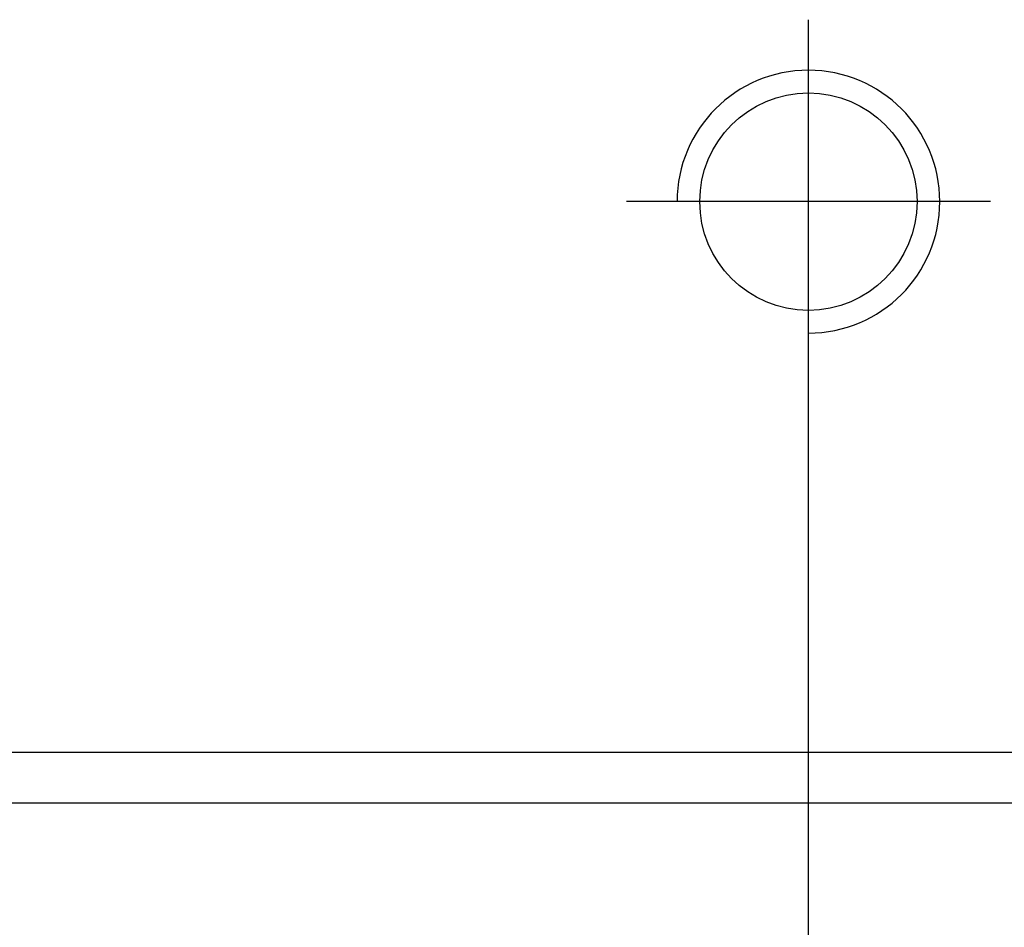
# Model space of a CAD drawing. Header units: millimetres. Extents: x -386 to 3135, y -1989 to 860.
# Tile 4 of 256: x -93 to -83, y -1965 to -1956. Entities that reach past the tile are written whole.
import ezdxf

# ---------------------------------------------------------------- set-up
doc = ezdxf.new("R2010")
doc.units = ezdxf.units.MM
doc.layers.get('0').update_dxf_attribs({"linetype": 'CONTINUOUS'})

msp = doc.modelspace()

# ---------------------------------------------------------------- linework, layer by layer
at = {"ltscale": 0.2}
for p, q in [((-84.8219, -1959.5656), (-84.8219, -1955.9656)), ((-84.8219, -1983.1781), (-84.8219, -1957.4282)), ((-83.0219, -1957.7656), (-86.6219, -1957.7656))]:
    msp.add_line(p, q, dxfattribs=at)
at = {"linetype": 'Continuous'}
msp.add_line((103.6662, -1963.2157), (-154.8219, -1963.216), dxfattribs=at)
msp.add_circle((-84.8219, -1957.7656), 1.075, dxfattribs=at)
msp.add_arc((-84.8219, -1957.7656), 1.3, 270, 180)
msp.add_open_spline([(103.5458, -1963.7155), (-154.8219, -1963.7158)], degree=1, dxfattribs=at)

doc.saveas('drawing.dxf')
